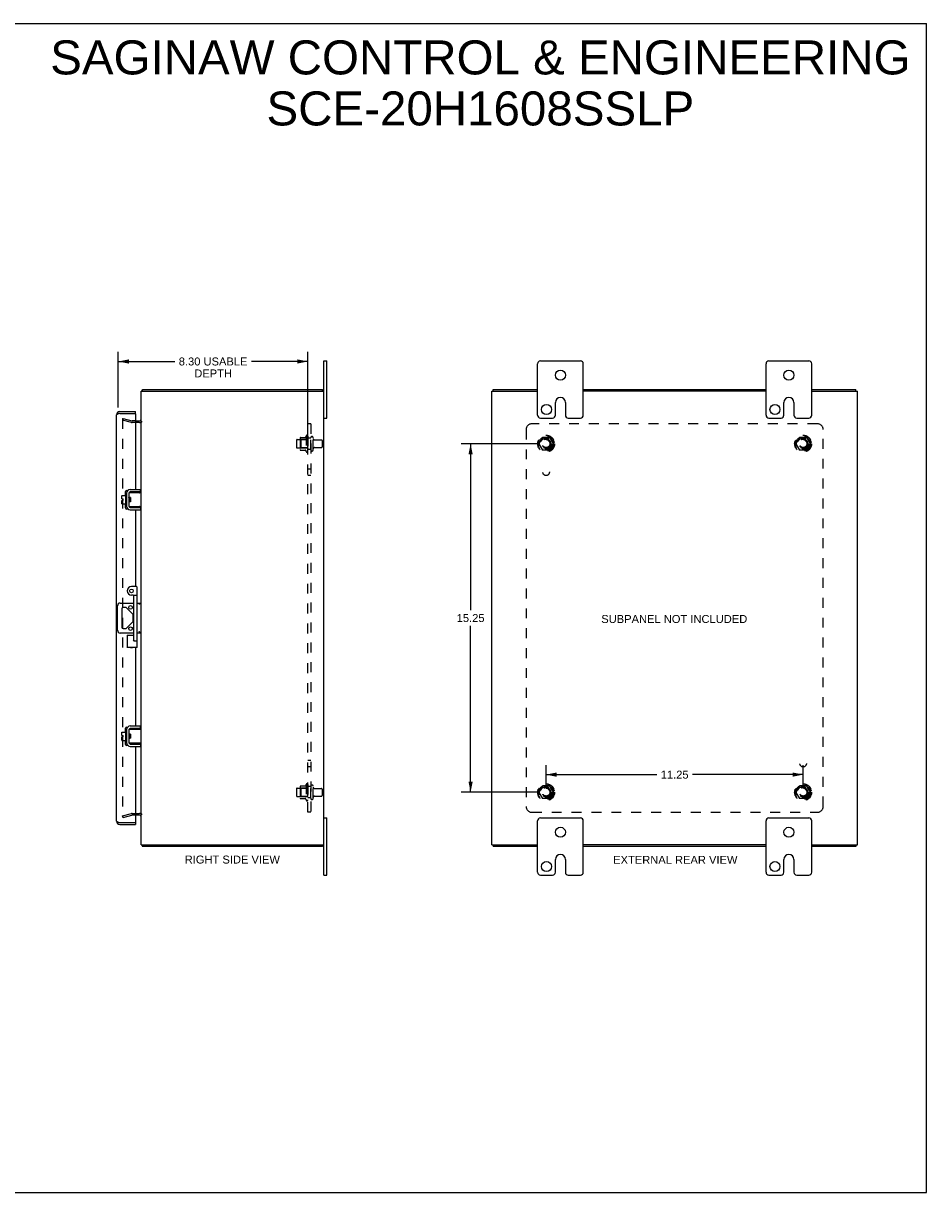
# Model space of a CAD drawing. Header units: inches. Extents: x 0 to 79.1, y 0 to 51.2.
# Tile 4 of 4: x 39.5 to 79.1, y 0 to 51.2. Entities that reach past the tile are written whole.
import ezdxf

# ---------------------------------------------------------------- set-up
doc = ezdxf.new("R2010")
doc.units = ezdxf.units.IN
doc.header["$LTSCALE"] = 4.348837
doc.header["$MEASUREMENT"] = 0
doc.linetypes.add('HIDDEN', pattern=[0.2, 0.1, -0.1])
doc.layers.get('0').update_dxf_attribs({"linetype": 'CONTINUOUS'})
for name, color, linetype in [('DEFAULT_2', 8, 'HIDDEN'), ('DIMENSIONS', 7, 'CONTINUOUS'), ('DOOR_ASSEMBLY', 7, 'CONTINUOUS'), ('SUBPANEL', 7, 'CONTINUOUS')]:
    doc.layers.add(name, color=color, linetype=linetype)
doc.styles.get("Standard").update_dxf_attribs({"font": 'arial.ttf'})
doc.dimstyles.new('DIMSTYLE_1', dxfattribs={"dimtxt": 0.348837, "dimasz": 0.465116, "dimexe": 0.09, "dimexo": 0.07, "dimgap": 0.0375, "dimtad": 0, "dimtih": 1, "dimtoh": 1, "dimzin": 4, "dimdsep": 46, "dimtxsty": 'Standard', "dimblk": '_FILLED', "dimblk1": '_FILLED', "dimblk2": '_FILLED', "dimcen": 0.09, "dimazin": 1, "dimtfac": 1, "dimtdec": 3, "dimtofl": 0, "dimtmove": 0, "dimatfit": 3, "dimldrblk": '_FILLED', "dimfxl": 0, "dimtolj": 1, "dimtzin": 4, "dimarcsym": 0})

# ---------------------------------------------------------------- blocks, each defined once
blk = doc.blocks.new('_FILLED')
at = {"color": 0, "linetype": 'ByBlock'}
blk.add_solid([(0, 0), (-1, 0.2), (-1, -0.2)], dxfattribs=at)
blk = doc.blocks.new('*D5')
at = {"layer": 'DIMENSIONS', "color": 2, "linetype": 'Continuous'}
for p, q in [((43.691, 34.355), (43.691, 36.788)), ((43.691, 36.369), (46.165, 36.369)), ((51.989, 36.369), (49.516, 36.369)), ((51.989, 32.296), (51.989, 36.788))]:
    blk.add_line(p, q, dxfattribs=at)
at = {"layer": 'DIMENSIONS', "color": 2, "linetype": 'Continuous', "xscale": 0.4651162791, "yscale": 0.4651162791, "zscale": 0.4651162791, "rotation": 180}
blk.add_blockref('_FILLED', (43.691, 36.369), dxfattribs=at)
at = {"layer": 'DIMENSIONS', "color": 2, "linetype": 'Continuous', "xscale": 0.4651162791, "yscale": 0.4651162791, "zscale": 0.4651162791}
blk.add_blockref('_FILLED', (51.989, 36.369), dxfattribs=at)
at = {"layer": 'DIMENSIONS', "color": 2, "linetype": 'Continuous', "insert": (47.84, 36.543), "char_height": 0.34884, "width": 3.00207, "attachment_point": 2, "line_spacing_factor": 0.9}
blk.add_mtext('8.30 USABLE\\PDEPTH', dxfattribs=at)
blk = doc.blocks.new('*D10')
at = {"layer": 'DIMENSIONS', "color": 2, "linetype": 'Continuous'}
for p, q in [((62.09, 32.768), (58.692, 32.768)), ((59.11, 32.768), (59.11, 25.492)), ((59.11, 17.518), (59.11, 24.794)), ((62.09, 17.518), (58.692, 17.518))]:
    blk.add_line(p, q, dxfattribs=at)
at = {"layer": 'DIMENSIONS', "color": 2, "linetype": 'Continuous', "xscale": 0.4651162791, "yscale": 0.4651162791, "zscale": 0.4651162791}
for p, rotation in [((59.11, 32.768), 90), ((59.11, 17.518), 270)]:
    blk.add_blockref('_FILLED', p, dxfattribs=dict(at, rotation=rotation))
at = {"layer": 'DIMENSIONS', "color": 2, "linetype": 'Continuous', "insert": (59.11, 25.317), "char_height": 0.3488, "width": 1.21899, "attachment_point": 2, "line_spacing_factor": 0.9}
blk.add_mtext('15.25', dxfattribs=at)
blk = doc.blocks.new('*D11')
at = {"layer": 'DIMENSIONS', "color": 2, "linetype": 'Continuous'}
for p, q in [((62.416, 17.843), (62.416, 18.709)), ((73.666, 17.843), (73.666, 18.709)), ((62.416, 18.29), (67.257, 18.29)), ((73.666, 18.29), (68.825, 18.29))]:
    blk.add_line(p, q, dxfattribs=at)
at = {"layer": 'DIMENSIONS', "color": 2, "linetype": 'Continuous', "xscale": 0.4651162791, "yscale": 0.4651162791, "zscale": 0.4651162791, "rotation": 180}
blk.add_blockref('_FILLED', (62.416, 18.29), dxfattribs=at)
at = {"layer": 'DIMENSIONS', "color": 2, "linetype": 'Continuous', "xscale": 0.4651162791, "yscale": 0.4651162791, "zscale": 0.4651162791}
blk.add_blockref('_FILLED', (73.666, 18.29), dxfattribs=at)
at = {"layer": 'DIMENSIONS', "color": 2, "linetype": 'Continuous', "insert": (68.041, 18.464), "char_height": 0.3488, "width": 1.21899, "attachment_point": 2, "line_spacing_factor": 0.9}
blk.add_mtext('11.25', dxfattribs=at)

msp = doc.modelspace()

# ---------------------------------------------------------------- linework, layer by layer
at = {"color": 7, "linetype": 'Continuous'}
for p, q in [((0, 51.163), (79.07, 51.163)), ((79.07, 0), (79.07, 51.163)), ((52.689, 36.393), (52.824, 36.393)), ((52.824, 33.893), (52.824, 36.393)), ((62.166, 36.393), (63.916, 36.393)), ((72.166, 36.393), (73.916, 36.393)), ((62.041, 34.018), (62.041, 36.268)), ((64.041, 34.018), (64.041, 36.268)), ((72.041, 34.018), (72.041, 36.268)), ((74.041, 34.018), (74.041, 36.268)), ((44.752, 35.068), (44.752, 35.143)), ((52.626, 35.068), (52.626, 35.143)), ((60.104, 35.068), (60.104, 35.143)), ((75.978, 35.068), (75.978, 35.143)), ((62.822, 34.018), (62.822, 34.58)), ((63.26, 34.58), (63.26, 34.018)), ((72.822, 34.018), (72.822, 34.58)), ((73.26, 34.58), (73.26, 34.018)), ((52.689, 33.893), (52.824, 33.893)), ((62.166, 33.893), (62.697, 33.893)), ((63.385, 33.893), (63.916, 33.893)), ((72.166, 33.893), (72.697, 33.893)), ((73.385, 33.893), (73.916, 33.893)), ((44.656, 30.665), (44.656, 30.769)), ((43.837, 30.357), (43.837, 30.493)), ((43.837, 30.357), (43.905, 30.357)), ((43.837, 30.143), (43.837, 30.289)), ((43.837, 30.289), (43.905, 30.289)), ((43.847, 30.503), (44.012, 30.503)), ((43.905, 30.289), (43.905, 30.357)), ((44.012, 30.566), (44.012, 30.079)), ((44.022, 30.576), (44.042, 30.576)), ((44.052, 30.637), (44.055, 30.637)), ((44.156, 30.605), (44.156, 30.04)), ((44.16, 30.434), (44.156, 30.442)), ((44.156, 30.233), (44.163, 30.222)), ((44.16, 30.44), (44.16, 30.625)), ((44.16, 30.02), (44.16, 30.206)), ((44.163, 30.347), (44.161, 30.367)), ((44.166, 30.293), (44.163, 30.347)), ((44.168, 30.272), (44.166, 30.293)), ((44.17, 30.635), (44.689, 30.635)), ((44.22, 30.415), (44.17, 30.415)), ((44.22, 30.23), (44.17, 30.23)), ((44.178, 30.403), (44.171, 30.415)), ((44.183, 30.415), (44.177, 30.406)), ((44.188, 30.335), (44.187, 30.351)), ((44.191, 30.311), (44.188, 30.335)), ((44.192, 30.295), (44.191, 30.311)), ((44.196, 30.23), (44.202, 30.24)), ((44.201, 30.242), (44.208, 30.23)), ((44.213, 30.346), (44.211, 30.367)), ((44.216, 30.303), (44.213, 30.346)), ((44.656, 30.665), (44.216, 30.665)), ((44.217, 30.282), (44.216, 30.303)), ((44.22, 30.415), (44.22, 30.23)), ((44.689, 30.01), (44.689, 30.635)), ((43.847, 30.133), (44.012, 30.133)), ((44.022, 30.069), (44.042, 30.069)), ((44.052, 30.009), (44.055, 30.009)), ((44.689, 30.01), (44.17, 30.01)), ((44.216, 29.98), (44.656, 29.98)), ((44.617, 30.018), (44.609, 30.02)), ((44.656, 29.98), (44.656, 29.876)), ((43.653, 24.612), (43.653, 25.674)), ((43.778, 25.799), (44.374, 25.799)), ((44.006, 25.608), (43.906, 25.608)), ((44.316, 25.324), (44.05, 25.59)), ((44.514, 25.799), (44.689, 25.799)), ((44.608, 25.749), (44.596, 25.739)), ((43.844, 25.545), (43.844, 24.74)), ((44.334, 25.006), (44.334, 25.279)), ((43.906, 24.678), (44.006, 24.678)), ((44.05, 24.696), (44.316, 24.962)), ((44.374, 24.487), (43.778, 24.487)), ((44.689, 24.487), (44.514, 24.487)), ((43.837, 20.007), (43.837, 20.143)), ((43.837, 20.007), (43.905, 20.007)), ((43.847, 20.153), (44.012, 20.153)), ((43.905, 19.939), (43.905, 20.007)), ((44.012, 20.216), (44.012, 19.729)), ((44.022, 20.226), (44.042, 20.226)), ((44.052, 20.287), (44.055, 20.287)), ((44.156, 20.255), (44.156, 19.69)), ((44.16, 20.084), (44.156, 20.092)), ((44.16, 20.09), (44.16, 20.275)), ((44.163, 19.997), (44.161, 20.017)), ((44.166, 19.943), (44.163, 19.997)), ((44.17, 20.285), (44.689, 20.285)), ((44.22, 20.065), (44.17, 20.065)), ((44.178, 20.053), (44.171, 20.065)), ((44.183, 20.065), (44.177, 20.056)), ((44.188, 19.985), (44.187, 20.001)), ((44.191, 19.961), (44.188, 19.985)), ((44.192, 19.945), (44.191, 19.961)), ((44.213, 19.996), (44.211, 20.017)), ((44.216, 19.953), (44.213, 19.996)), ((44.656, 20.315), (44.216, 20.315)), ((44.22, 20.065), (44.22, 19.88)), ((44.656, 20.315), (44.656, 20.419)), ((44.689, 19.66), (44.689, 20.285)), ((43.837, 19.939), (43.905, 19.939)), ((43.837, 19.793), (43.837, 19.939)), ((43.847, 19.783), (44.012, 19.783)), ((44.022, 19.719), (44.042, 19.719)), ((44.052, 19.659), (44.055, 19.659)), ((44.156, 19.883), (44.163, 19.872)), ((44.16, 19.67), (44.16, 19.856)), ((44.168, 19.922), (44.166, 19.943)), ((44.22, 19.88), (44.17, 19.88)), ((44.689, 19.66), (44.17, 19.66)), ((44.196, 19.88), (44.202, 19.89)), ((44.201, 19.892), (44.208, 19.88)), ((44.217, 19.932), (44.216, 19.953)), ((44.216, 19.63), (44.656, 19.63)), ((44.617, 19.668), (44.609, 19.67)), ((44.656, 19.63), (44.656, 19.526)), ((52.689, 16.393), (52.824, 16.393)), ((52.824, 13.893), (52.824, 16.393)), ((62.166, 16.393), (63.916, 16.393)), ((72.166, 16.393), (73.916, 16.393)), ((62.041, 14.018), (62.041, 16.268)), ((64.041, 14.018), (64.041, 16.268)), ((72.041, 14.018), (72.041, 16.268)), ((74.041, 14.018), (74.041, 16.268)), ((52.626, 15.218), (52.626, 15.143)), ((60.104, 15.218), (60.104, 15.143)), ((75.978, 15.218), (75.978, 15.143)), ((62.822, 14.018), (62.822, 14.58)), ((63.26, 14.58), (63.26, 14.018)), ((72.822, 14.018), (72.822, 14.58)), ((73.26, 14.58), (73.26, 14.018)), ((52.689, 13.893), (52.824, 13.893)), ((62.166, 13.893), (62.697, 13.893)), ((63.385, 13.893), (63.916, 13.893)), ((72.166, 13.893), (72.697, 13.893)), ((73.385, 13.893), (73.916, 13.893)), ((0, 0), (79.07, 0))]:
    msp.add_line(p, q, dxfattribs=at)
at = {"color": 3, "linetype": 'Continuous'}
for p, q in [((52.689, 13.893), (52.689, 36.393)), ((44.689, 30.635), (44.689, 35.068)), ((44.689, 35.068), (52.689, 35.068)), ((44.752, 35.143), (52.626, 35.143)), ((60.041, 15.218), (60.041, 35.068)), ((60.041, 35.068), (62.041, 35.068)), ((60.104, 35.143), (62.041, 35.143)), ((64.041, 35.143), (72.041, 35.143)), ((72.041, 35.068), (64.041, 35.068)), ((74.041, 35.143), (75.978, 35.143)), ((74.041, 35.068), (76.041, 35.068)), ((76.041, 15.218), (76.041, 35.068)), ((44.441, 33.768), (44.619, 33.768)), ((44.216, 30.769), (44.656, 30.769)), ((44.052, 30.637), (44.052, 30.009)), ((44.216, 29.876), (44.656, 29.876)), ((44.689, 20.285), (44.689, 30.01)), ((44.052, 20.287), (44.052, 19.659)), ((44.216, 20.419), (44.656, 20.419)), ((44.216, 19.526), (44.656, 19.526)), ((44.689, 15.218), (44.689, 19.66)), ((44.619, 16.518), (44.441, 16.518)), ((44.689, 15.218), (52.689, 15.218)), ((44.74, 15.166), (44.742, 15.159)), ((52.626, 15.143), (44.752, 15.143)), ((60.041, 15.218), (62.041, 15.218)), ((62.041, 15.143), (60.104, 15.143)), ((72.041, 15.218), (64.041, 15.218)), ((72.041, 15.143), (64.041, 15.143)), ((74.041, 15.218), (76.041, 15.218)), ((75.978, 15.143), (74.041, 15.143))]:
    msp.add_line(p, q, dxfattribs=at)
for points in [[(44.731, 35.1), (44.732, 35.101), (44.733, 35.102), (44.734, 35.104), (44.735, 35.105), (44.736, 35.107), (44.737, 35.109), (44.738, 35.111), (44.738, 35.113), (44.739, 35.116), (44.74, 35.118), (44.74, 35.12)], [(44.74, 35.12), (44.742, 35.127), (44.743, 35.129), (44.743, 35.131), (44.744, 35.132), (44.744, 35.134), (44.745, 35.135), (44.746, 35.137), (44.746, 35.138), (44.747, 35.139), (44.747, 35.14), (44.748, 35.141), (44.749, 35.141), (44.749, 35.142), (44.75, 35.142), (44.751, 35.143), (44.752, 35.143), (44.752, 35.143)], [(44.731, 15.186), (44.732, 15.185), (44.733, 15.184), (44.734, 15.182), (44.735, 15.181), (44.736, 15.179), (44.737, 15.177), (44.738, 15.175), (44.738, 15.172), (44.739, 15.17), (44.74, 15.168), (44.74, 15.166)], [(44.742, 15.159), (44.743, 15.157), (44.743, 15.155), (44.744, 15.153), (44.744, 15.152), (44.745, 15.15), (44.746, 15.149), (44.746, 15.148), (44.747, 15.147), (44.747, 15.146), (44.748, 15.145), (44.749, 15.144), (44.749, 15.144), (44.75, 15.143), (44.751, 15.143), (44.752, 15.143), (44.752, 15.143)]]:
    msp.add_lwpolyline(points, dxfattribs=at)
at = {"color": 7, "linetype": 'Continuous'}
for points in [[(44.161, 30.367), (44.161, 30.378), (44.16, 30.387), (44.159, 30.396), (44.159, 30.405), (44.158, 30.412), (44.157, 30.42), (44.157, 30.426), (44.156, 30.432), (44.156, 30.432)], [(44.16, 30.44), (44.16, 30.438), (44.16, 30.437), (44.16, 30.435), (44.16, 30.434), (44.161, 30.432), (44.161, 30.431), (44.161, 30.429), (44.161, 30.428), (44.162, 30.427), (44.162, 30.426), (44.162, 30.424), (44.163, 30.423), (44.163, 30.422), (44.164, 30.421), (44.164, 30.42), (44.165, 30.42), (44.165, 30.419), (44.166, 30.418), (44.166, 30.417), (44.167, 30.417), (44.168, 30.416), (44.168, 30.416), (44.169, 30.415), (44.17, 30.415)], [(44.17, 30.23), (44.169, 30.23), (44.168, 30.23), (44.168, 30.23), (44.167, 30.229), (44.166, 30.229), (44.166, 30.228), (44.165, 30.227), (44.165, 30.226), (44.164, 30.226), (44.164, 30.225), (44.163, 30.224), (44.163, 30.223), (44.162, 30.222), (44.162, 30.22), (44.162, 30.219), (44.161, 30.218), (44.161, 30.217), (44.161, 30.215), (44.161, 30.214), (44.16, 30.212), (44.16, 30.211), (44.16, 30.209), (44.16, 30.207), (44.16, 30.206)], [(44.171, 30.23), (44.17, 30.236), (44.17, 30.244), (44.169, 30.253), (44.168, 30.263), (44.168, 30.272)], [(44.187, 30.351), (44.186, 30.358), (44.185, 30.366), (44.184, 30.372), (44.183, 30.378), (44.183, 30.384), (44.182, 30.389), (44.181, 30.394), (44.18, 30.397), (44.179, 30.4), (44.179, 30.403), (44.178, 30.403)], [(44.201, 30.242), (44.2, 30.243), (44.199, 30.246), (44.198, 30.249), (44.198, 30.252), (44.197, 30.257), (44.196, 30.262), (44.195, 30.268), (44.194, 30.274), (44.194, 30.281), (44.193, 30.288), (44.192, 30.295)], [(44.211, 30.367), (44.211, 30.378), (44.21, 30.387), (44.209, 30.396), (44.209, 30.405), (44.208, 30.413), (44.208, 30.415)], [(44.22, 30.243), (44.22, 30.244), (44.219, 30.253), (44.218, 30.262), (44.218, 30.272), (44.217, 30.282)], [(44.609, 30.625), (44.617, 30.628), (44.62, 30.629), (44.623, 30.63), (44.626, 30.631), (44.629, 30.632), (44.632, 30.633), (44.635, 30.633), (44.637, 30.634), (44.639, 30.634), (44.642, 30.635), (44.644, 30.635), (44.646, 30.635), (44.648, 30.635)], [(44.648, 30.01), (44.646, 30.01), (44.644, 30.011), (44.642, 30.011), (44.639, 30.011), (44.637, 30.012), (44.635, 30.012), (44.632, 30.013), (44.629, 30.014), (44.626, 30.015), (44.623, 30.016), (44.62, 30.017), (44.617, 30.018)], [(44.683, 25.799), (44.68, 25.798), (44.676, 25.797), (44.671, 25.795), (44.667, 25.792), (44.662, 25.789), (44.656, 25.785), (44.651, 25.782), (44.645, 25.777), (44.639, 25.773), (44.633, 25.768), (44.627, 25.764), (44.621, 25.759), (44.614, 25.754), (44.608, 25.749)], [(44.614, 24.532), (44.602, 24.542), (44.596, 24.547)], [(44.683, 24.487), (44.68, 24.487), (44.676, 24.489), (44.671, 24.491), (44.667, 24.494), (44.662, 24.497), (44.656, 24.5), (44.651, 24.504), (44.645, 24.508), (44.639, 24.513), (44.633, 24.517), (44.627, 24.522), (44.621, 24.527), (44.614, 24.532)], [(44.161, 20.017), (44.161, 20.028), (44.16, 20.037), (44.159, 20.046), (44.159, 20.055), (44.158, 20.062), (44.157, 20.07), (44.157, 20.076), (44.156, 20.082), (44.156, 20.082)], [(44.16, 20.09), (44.16, 20.088), (44.16, 20.087), (44.16, 20.085), (44.16, 20.084), (44.161, 20.082), (44.161, 20.081), (44.161, 20.079), (44.161, 20.078), (44.162, 20.077), (44.162, 20.076), (44.162, 20.074), (44.163, 20.073), (44.163, 20.072), (44.164, 20.071), (44.164, 20.07), (44.165, 20.07), (44.165, 20.069), (44.166, 20.068), (44.166, 20.067), (44.167, 20.067), (44.168, 20.066), (44.168, 20.066), (44.169, 20.065), (44.17, 20.065)], [(44.187, 20.001), (44.186, 20.008), (44.185, 20.016), (44.184, 20.022), (44.183, 20.028), (44.183, 20.034), (44.182, 20.039), (44.181, 20.044), (44.18, 20.047), (44.179, 20.05), (44.179, 20.053), (44.178, 20.053)], [(44.211, 20.017), (44.211, 20.028), (44.21, 20.037), (44.209, 20.046), (44.209, 20.055), (44.208, 20.063), (44.208, 20.065)], [(44.609, 20.275), (44.617, 20.278), (44.62, 20.279), (44.623, 20.28), (44.626, 20.281), (44.629, 20.282), (44.632, 20.283), (44.635, 20.283), (44.637, 20.284), (44.639, 20.284), (44.642, 20.285), (44.644, 20.285), (44.646, 20.285), (44.648, 20.285)], [(44.17, 19.88), (44.169, 19.88), (44.168, 19.88), (44.168, 19.88), (44.167, 19.879), (44.166, 19.879), (44.166, 19.878), (44.165, 19.877), (44.165, 19.876), (44.164, 19.876), (44.164, 19.875), (44.163, 19.874), (44.163, 19.873), (44.162, 19.872), (44.162, 19.87), (44.162, 19.869), (44.161, 19.868), (44.161, 19.867), (44.161, 19.865), (44.161, 19.864), (44.16, 19.862), (44.16, 19.861), (44.16, 19.859), (44.16, 19.857), (44.16, 19.856)], [(44.171, 19.88), (44.17, 19.886), (44.17, 19.894), (44.169, 19.903), (44.168, 19.913), (44.168, 19.922)], [(44.201, 19.892), (44.2, 19.893), (44.199, 19.896), (44.198, 19.899), (44.198, 19.902), (44.197, 19.907), (44.196, 19.912), (44.195, 19.918), (44.194, 19.924), (44.194, 19.931), (44.193, 19.938), (44.192, 19.945)], [(44.22, 19.893), (44.22, 19.894), (44.219, 19.903), (44.218, 19.912), (44.218, 19.922), (44.217, 19.932)], [(44.648, 19.66), (44.646, 19.66), (44.644, 19.661), (44.642, 19.661), (44.639, 19.661), (44.637, 19.662), (44.635, 19.662), (44.632, 19.663), (44.629, 19.664), (44.626, 19.665), (44.623, 19.666), (44.62, 19.667), (44.617, 19.668)]]:
    msp.add_lwpolyline(points, dxfattribs=at)
for centre, radius in [((63.041, 35.768), 0.219), ((73.041, 35.768), 0.219), ((62.432, 34.268), 0.219), ((72.432, 34.268), 0.219), ((44.225, 25.608), 0.08), ((44.225, 24.678), 0.08), ((63.041, 15.768), 0.219), ((73.041, 15.768), 0.219), ((62.432, 14.268), 0.219), ((72.432, 14.268), 0.219)]:
    msp.add_circle(centre, radius, dxfattribs=at)
for centre, radius, start, end in [((62.166, 36.268), 0.125, 90, 180), ((63.916, 36.268), 0.125, 0, 90), ((72.166, 36.268), 0.125, 90, 180), ((73.916, 36.268), 0.125, 0, 90), ((63.041, 34.58), 0.219, 0, 180), ((73.041, 34.58), 0.219, 0, 180), ((62.166, 34.018), 0.125, 180, 270), ((62.697, 34.018), 0.125, 270.0001, 360), ((63.385, 34.018), 0.125, 180, 269.9999), ((63.916, 34.018), 0.125, 270, 360), ((72.166, 34.018), 0.125, 180, 270), ((72.697, 34.018), 0.125, 270.0001, 360), ((73.385, 34.018), 0.125, 180, 269.9999), ((73.916, 34.018), 0.125, 270, 360), ((43.847, 30.493), 0.01, 90, 180), ((44.022, 30.566), 0.01, 90, 180), ((44.042, 30.566), 0.01, 0, 90), ((44.216, 30.605), 0.06, 90, 180), ((44.17, 30.625), 0.01, 90, 144.8477), ((43.847, 30.143), 0.01, 180, 270), ((44.022, 30.079), 0.01, 180, 270), ((44.042, 30.079), 0.01, 270, 360), ((44.216, 30.04), 0.06, 180, 270), ((44.17, 30.02), 0.01, 214.8438, 270), ((43.778, 25.674), 0.125, 90, 180), ((43.906, 25.545), 0.0625, 90, 180), ((44.006, 25.545), 0.0625, 45, 90), ((44.271, 25.279), 0.0625, 0, 45), ((43.778, 24.612), 0.125, 180, 270), ((43.906, 24.74), 0.0625, 180, 270), ((44.006, 24.74), 0.0625, 270, 315), ((44.271, 25.006), 0.0625, 315, 360), ((43.847, 20.143), 0.01, 90, 180), ((44.022, 20.216), 0.01, 90, 180), ((44.042, 20.216), 0.01, 0, 90), ((44.216, 20.255), 0.06, 90, 180), ((44.17, 20.275), 0.01, 90, 144.8477), ((43.847, 19.793), 0.01, 180, 270), ((44.022, 19.729), 0.01, 180, 270), ((44.042, 19.729), 0.01, 270, 360), ((44.216, 19.69), 0.06, 180, 270), ((44.17, 19.67), 0.01, 214.8438, 270), ((62.166, 16.268), 0.125, 90, 180), ((63.916, 16.268), 0.125, 0, 90), ((72.166, 16.268), 0.125, 90, 180), ((73.916, 16.268), 0.125, 0, 90), ((63.041, 14.58), 0.219, 0, 180), ((73.041, 14.58), 0.219, 0, 180), ((62.166, 14.018), 0.125, 180, 270), ((62.697, 14.018), 0.125, 270.0001, 360), ((63.385, 14.018), 0.125, 180, 269.9999), ((63.916, 14.018), 0.125, 270, 360), ((72.166, 14.018), 0.125, 180, 270), ((72.697, 14.018), 0.125, 270.0001, 360), ((73.385, 14.018), 0.125, 180, 269.9999), ((73.916, 14.018), 0.125, 270, 360)]:
    msp.add_arc(centre, radius, start, end, dxfattribs=at)
at = {"color": 3, "linetype": 'Continuous'}
for centre, radius, start, end in [((44.834, 34.998), 0.145, 135.3986, 151.1264), ((44.619, 33.838), 0.07, 270, 360), ((44.216, 30.605), 0.164, 90, 180), ((44.216, 30.04), 0.164, 180, 270), ((44.216, 20.255), 0.164, 90, 180), ((44.216, 19.69), 0.164, 180, 270), ((44.619, 16.448), 0.07, 0, 90), ((44.834, 15.288), 0.145, 208.8736, 224.6014)]:
    msp.add_arc(centre, radius, start, end, dxfattribs=at)
at = {"layer": 'DEFAULT_2', "color": 8, "linetype": 'HIDDEN'}
for p, q in [((43.896, 33.872), (43.877, 33.8)), ((43.877, 33.853), (43.877, 33.852)), ((43.877, 33.852), (43.877, 16.434)), ((44.261, 33.697), (43.877, 33.8)), ((43.891, 33.867), (43.891, 33.867)), ((43.896, 33.872), (44.281, 33.769)), ((44.441, 33.768), (44.291, 33.768)), ((44.619, 33.693), (44.291, 33.693)), ((51.489, 32.921), (51.489, 32.615)), ((51.519, 32.951), (52.114, 32.951)), ((51.653, 33.023), (51.653, 32.512)), ((51.673, 32.951), (51.653, 32.971)), ((51.664, 33.045), (51.892, 33.045)), ((51.673, 32.951), (51.673, 32.584)), ((51.969, 32.951), (51.673, 32.951)), ((51.919, 33.124), (51.919, 32.412)), ((51.969, 32.951), (51.989, 32.971)), ((51.969, 32.951), (51.969, 32.584)), ((51.989, 33.102), (51.989, 32.434)), ((52.114, 32.503), (52.114, 33.032)), ((52.22, 32.503), (52.22, 33.032)), ((52.283, 32.934), (52.584, 32.934)), ((52.614, 32.904), (52.614, 32.632)), ((62.253, 33.04), (62.098, 32.773)), ((62.098, 32.763), (62.253, 32.495)), ((62.57, 33.045), (62.261, 33.045)), ((62.733, 32.773), (62.579, 33.04)), ((62.579, 32.495), (62.733, 32.763)), ((73.503, 33.04), (73.348, 32.773)), ((73.348, 32.763), (73.503, 32.495)), ((73.82, 33.045), (73.511, 33.045)), ((73.983, 32.773), (73.829, 33.04)), ((73.829, 32.495), (73.983, 32.763)), ((51.519, 32.585), (52.114, 32.585)), ((51.673, 32.584), (51.653, 32.564)), ((51.664, 32.49), (51.892, 32.49)), ((51.969, 32.584), (51.673, 32.584)), ((51.969, 32.584), (51.989, 32.564)), ((52.283, 32.602), (52.584, 32.602)), ((62.57, 32.49), (62.261, 32.49)), ((73.82, 32.49), (73.511, 32.49)), ((51.489, 17.671), (51.489, 17.365)), ((51.519, 17.701), (52.114, 17.701)), ((51.653, 17.773), (51.653, 17.262)), ((51.673, 17.701), (51.653, 17.721)), ((51.664, 17.795), (51.892, 17.795)), ((51.969, 17.701), (51.673, 17.701)), ((51.673, 17.701), (51.673, 17.334)), ((51.919, 17.874), (51.919, 17.162)), ((51.969, 17.701), (51.989, 17.721)), ((51.969, 17.701), (51.969, 17.334)), ((51.989, 17.852), (51.989, 17.184)), ((52.114, 17.253), (52.114, 17.782)), ((52.22, 17.253), (52.22, 17.782)), ((52.283, 17.684), (52.584, 17.684)), ((52.614, 17.654), (52.614, 17.382)), ((62.253, 17.79), (62.098, 17.523)), ((62.098, 17.513), (62.253, 17.245)), ((62.57, 17.795), (62.261, 17.795)), ((62.733, 17.523), (62.579, 17.79)), ((62.579, 17.245), (62.733, 17.513)), ((73.503, 17.79), (73.348, 17.523)), ((73.348, 17.513), (73.503, 17.245)), ((73.82, 17.795), (73.511, 17.795)), ((73.983, 17.523), (73.829, 17.79)), ((73.829, 17.245), (73.983, 17.513)), ((51.519, 17.335), (52.114, 17.335)), ((51.673, 17.334), (51.653, 17.314)), ((51.664, 17.24), (51.892, 17.24)), ((51.969, 17.334), (51.673, 17.334)), ((51.969, 17.334), (51.989, 17.314)), ((52.283, 17.352), (52.584, 17.352)), ((62.57, 17.24), (62.261, 17.24)), ((73.82, 17.24), (73.511, 17.24)), ((43.877, 16.486), (44.261, 16.589)), ((43.896, 16.414), (43.877, 16.486)), ((43.896, 16.414), (44.281, 16.517)), ((44.291, 16.593), (44.619, 16.593)), ((44.441, 16.518), (44.291, 16.518))]:
    msp.add_line(p, q, dxfattribs=at)
for points in [[(43.891, 33.867), (43.89, 33.867), (43.888, 33.866), (43.887, 33.866), (43.886, 33.866), (43.885, 33.865), (43.884, 33.864), (43.882, 33.864), (43.881, 33.863), (43.881, 33.862), (43.88, 33.861), (43.879, 33.86), (43.878, 33.858), (43.878, 33.857), (43.877, 33.856), (43.877, 33.854), (43.877, 33.853)], [(43.895, 33.866), (43.894, 33.867), (43.892, 33.867), (43.891, 33.867)], [(43.877, 16.434), (43.877, 16.433), (43.877, 16.431), (43.877, 16.43), (43.878, 16.429), (43.878, 16.427), (43.879, 16.426)], [(43.891, 16.419), (43.891, 16.419), (43.89, 16.419), (43.888, 16.419), (43.887, 16.42), (43.886, 16.42), (43.885, 16.421), (43.884, 16.421), (43.882, 16.422), (43.881, 16.423), (43.881, 16.424), (43.88, 16.425), (43.879, 16.426)], [(43.895, 16.419), (43.894, 16.419), (43.892, 16.419), (43.891, 16.419)]]:
    msp.add_lwpolyline(points, dxfattribs=at)
for centre, radius in [((62.416, 32.768), 0.372), ((62.416, 32.768), 0.356), ((62.416, 32.768), 0.318), ((62.416, 32.768), 0.204), ((62.416, 32.768), 0.183), ((62.416, 32.768), 0.183), ((62.416, 32.768), 0.166), ((73.666, 32.768), 0.372), ((73.666, 32.768), 0.356), ((73.666, 32.768), 0.318), ((73.666, 32.768), 0.204), ((73.666, 32.768), 0.183), ((73.666, 32.768), 0.183), ((73.666, 32.768), 0.166), ((62.416, 17.518), 0.372), ((62.416, 17.518), 0.356), ((62.416, 17.518), 0.318), ((62.416, 17.518), 0.204), ((62.416, 17.518), 0.183), ((62.416, 17.518), 0.183), ((62.416, 17.518), 0.166), ((73.666, 17.518), 0.372), ((73.666, 17.518), 0.356), ((73.666, 17.518), 0.318), ((73.666, 17.518), 0.204), ((73.666, 17.518), 0.183), ((73.666, 17.518), 0.183), ((73.666, 17.518), 0.166)]:
    msp.add_circle(centre, radius, dxfattribs=at)
for centre, radius, start, end in [((44.291, 33.808), 0.04, 255, 270), ((44.291, 33.808), 0.115, 255, 270), ((44.619, 33.838), 0.145, 270, 321.2451), ((51.519, 32.921), 0.03, 90, 180), ((51.795, 33.023), 0.141, 174.7919, 180), ((51.664, 33.035), 0.01, 90, 174.8062), ((51.873, 33.055), 0.01, 270, 336.0321), ((52.52, 32.768), 0.698, 149.3369, 156.0321), ((51.951, 33.102), 0.0384, 0, 145.5503), ((52.167, 33.032), 0.053, 0, 180), ((52.283, 32.996), 0.0625, 180, 270), ((52.584, 32.904), 0.03, 360, 90), ((62.107, 32.768), 0.01, 150.0127, 209.9883), ((62.261, 33.035), 0.01, 90.0124, 149.9892), ((62.57, 33.035), 0.01, 30.012, 89.9887), ((62.725, 32.768), 0.01, 330.0127, 29.9883), ((73.357, 32.768), 0.01, 150.0127, 209.9883), ((73.511, 33.035), 0.01, 90.0124, 149.9892), ((73.82, 33.035), 0.01, 30.012, 89.9887), ((73.975, 32.768), 0.01, 330.0127, 29.9883), ((51.519, 32.615), 0.03, 180, 270), ((51.795, 32.512), 0.141, 180, 185.2081), ((51.664, 32.5), 0.01, 185.1938, 270), ((51.873, 32.48), 0.01, 23.9679, 90), ((52.52, 32.768), 0.698, 203.9679, 210.6631), ((51.951, 32.434), 0.0384, 214.4497, 360), ((52.167, 32.503), 0.053, 180, 360), ((52.283, 32.539), 0.0625, 90, 180), ((52.584, 32.632), 0.03, 270, 0), ((62.261, 32.5), 0.01, 210.012, 269.9887), ((62.57, 32.5), 0.01, 270.0124, 329.9892), ((73.511, 32.5), 0.01, 210.012, 269.9887), ((73.82, 32.5), 0.01, 270.0124, 329.9892), ((51.519, 17.671), 0.03, 90, 180), ((51.795, 17.773), 0.141, 174.7919, 180), ((51.664, 17.785), 0.01, 90, 174.8062), ((51.873, 17.805), 0.01, 270, 336.0321), ((52.52, 17.518), 0.698, 149.3369, 156.0321), ((51.951, 17.852), 0.0384, 0, 145.5503), ((52.167, 17.782), 0.053, 0, 180), ((52.283, 17.746), 0.0625, 180, 270), ((52.584, 17.654), 0.03, 360, 90), ((62.107, 17.518), 0.01, 150.0127, 209.9883), ((62.261, 17.785), 0.01, 90.0124, 149.9892), ((62.57, 17.785), 0.01, 30.012, 89.9887), ((62.725, 17.518), 0.01, 330.0127, 29.9883), ((73.357, 17.518), 0.01, 150.0127, 209.9883), ((73.511, 17.785), 0.01, 90.0124, 149.9892), ((73.82, 17.785), 0.01, 30.012, 89.9887), ((73.975, 17.518), 0.01, 330.0127, 29.9883), ((51.519, 17.365), 0.03, 180, 270), ((51.795, 17.262), 0.141, 180, 185.2081), ((51.664, 17.25), 0.01, 185.1938, 270), ((51.873, 17.23), 0.01, 23.9679, 90), ((52.52, 17.518), 0.698, 203.9679, 210.6631), ((51.951, 17.184), 0.0384, 214.4497, 360), ((52.167, 17.253), 0.053, 180, 360), ((52.283, 17.289), 0.0625, 90, 180), ((52.584, 17.382), 0.03, 270, 0), ((62.261, 17.25), 0.01, 210.012, 269.9887), ((62.57, 17.25), 0.01, 270.0124, 329.9892), ((73.511, 17.25), 0.01, 210.012, 269.9887), ((73.82, 17.25), 0.01, 270.0124, 329.9892), ((44.291, 16.478), 0.115, 90, 105), ((44.291, 16.478), 0.04, 90, 105), ((44.619, 16.448), 0.145, 38.7549, 90)]:
    msp.add_arc(centre, radius, start, end, dxfattribs=at)
at = {"layer": 'DOOR_ASSEMBLY', "color": 3, "linetype": 'Continuous'}
for p, q in [((43.616, 16.256), (43.616, 34.029)), ((43.746, 34.095), (43.731, 34.09)), ((43.761, 34.099), (43.746, 34.095)), ((43.761, 34.174), (44.441, 34.174)), ((43.761, 34.099), (44.426, 34.099)), ((44.441, 34.084), (44.441, 30.769)), ((44.05, 30.724), (44.103, 30.724)), ((44, 30.503), (44, 30.674)), ((44.156, 30.613), (44.156, 30.441)), ((44.156, 30.232), (44.156, 30.033)), ((44.441, 30.665), (44.441, 30.635)), ((44, 29.962), (44, 30.133)), ((44.106, 29.912), (44.05, 29.912)), ((44.441, 30.01), (44.441, 29.98)), ((44.441, 29.876), (44.441, 26.518)), ((44.441, 23.855), (44.441, 20.419)), ((44, 20.153), (44, 20.324)), ((44.05, 20.374), (44.103, 20.374)), ((44.156, 20.263), (44.156, 20.091)), ((44.441, 20.315), (44.441, 20.285)), ((44, 19.612), (44, 19.783)), ((44.106, 19.562), (44.05, 19.562)), ((44.156, 19.882), (44.156, 19.683)), ((44.441, 19.66), (44.441, 19.63)), ((44.441, 19.526), (44.441, 16.202)), ((44.426, 16.186), (43.761, 16.186)), ((43.761, 16.111), (44.441, 16.111))]:
    msp.add_line(p, q, dxfattribs=at)
at = {"layer": 'DOOR_ASSEMBLY', "color": 7, "linetype": 'Continuous'}
for p, q in [((44.441, 34.099), (44.426, 34.099)), ((44.441, 34.099), (44.441, 34.174)), ((44.484, 26.518), (44.264, 26.518)), ((44.344, 26.143), (44.264, 26.143)), ((44.374, 24.173), (44.374, 26.113)), ((44.404, 26.143), (44.484, 26.143)), ((44.514, 23.855), (44.514, 26.488)), ((44.076, 24.393), (44.076, 23.855)), ((44.076, 24.393), (44.374, 24.393)), ((44.396, 24.143), (44.484, 24.143)), ((44.514, 23.855), (44.076, 23.855)), ((44.426, 16.186), (44.441, 16.186)), ((44.441, 16.186), (44.441, 16.111))]:
    msp.add_line(p, q, dxfattribs=at)
at = {"layer": 'DOOR_ASSEMBLY', "color": 3, "linetype": 'Continuous'}
for points in [[(43.731, 34.09), (43.724, 34.088), (43.717, 34.085), (43.709, 34.083), (43.702, 34.081), (43.696, 34.078), (43.689, 34.076), (43.682, 34.074), (43.676, 34.071), (43.67, 34.069), (43.664, 34.067), (43.659, 34.064), (43.654, 34.062), (43.649, 34.06), (43.644, 34.057), (43.64, 34.055), (43.636, 34.053), (43.632, 34.05), (43.629, 34.048), (43.626, 34.046), (43.623, 34.043), (43.621, 34.041), (43.62, 34.039), (43.618, 34.036), (43.617, 34.034), (43.617, 34.032), (43.616, 34.029)], [(43.616, 16.256), (43.617, 16.254), (43.617, 16.252), (43.618, 16.249), (43.62, 16.247), (43.621, 16.245), (43.623, 16.242), (43.626, 16.24), (43.629, 16.238), (43.632, 16.235), (43.636, 16.233), (43.64, 16.231), (43.644, 16.228), (43.649, 16.226), (43.654, 16.224), (43.659, 16.221), (43.664, 16.219), (43.67, 16.217), (43.676, 16.214), (43.682, 16.212), (43.689, 16.21), (43.696, 16.207), (43.702, 16.205), (43.709, 16.203), (43.717, 16.2), (43.724, 16.198), (43.731, 16.196), (43.739, 16.193), (43.761, 16.186)]]:
    msp.add_lwpolyline(points, dxfattribs=at)
at = {"layer": 'DOOR_ASSEMBLY', "color": 7, "linetype": 'Continuous'}
for points in [[(44.076, 24.393), (44.077, 24.393), (44.077, 24.392), (44.078, 24.391), (44.098, 24.372)], [(44.098, 24.372), (44.102, 24.367), (44.106, 24.363)], [(44.344, 24.173), (44.35, 24.166), (44.357, 24.16), (44.364, 24.155), (44.37, 24.151), (44.377, 24.147), (44.383, 24.145), (44.39, 24.143), (44.396, 24.143)], [(44.076, 23.855), (44.077, 23.856), (44.077, 23.856), (44.078, 23.857), (44.098, 23.877)], [(44.098, 23.877), (44.102, 23.881), (44.106, 23.885)], [(44.493, 23.877), (44.488, 23.881), (44.484, 23.885)], [(44.514, 23.855), (44.514, 23.856), (44.513, 23.856), (44.512, 23.857), (44.493, 23.877)]]:
    msp.add_lwpolyline(points, dxfattribs=at)
msp.add_circle((44.264, 26.33), 0.078, dxfattribs=at)
at = {"layer": 'DOOR_ASSEMBLY', "color": 3, "linetype": 'Continuous'}
for centre, radius, start, end in [((43.761, 34.029), 0.145, 90, 180), ((44.426, 34.084), 0.0156, 0, 90), ((44.05, 30.674), 0.05, 90, 180), ((44.05, 29.962), 0.05, 180, 270), ((44.106, 29.962), 0.05, 270, 278.5163), ((44.264, 23.955), 0.109, 246.5606, 293.4394), ((44.05, 20.324), 0.05, 90, 180), ((44.05, 19.612), 0.05, 180, 270), ((44.106, 19.612), 0.05, 270, 278.5163), ((43.761, 16.256), 0.145, 180, 270), ((44.426, 16.202), 0.0156, 270, 360)]:
    msp.add_arc(centre, radius, start, end, dxfattribs=at)
at = {"layer": 'DOOR_ASSEMBLY', "color": 7, "linetype": 'Continuous'}
for centre, radius, start, end in [((43.761, 34.029), 0.07, 90, 124.538), ((44.264, 26.33), 0.188, 90, 270), ((44.344, 26.113), 0.03, 359.9987, 89.9934), ((44.404, 26.113), 0.03, 90, 180), ((44.484, 26.488), 0.03, 0, 90), ((44.484, 26.113), 0.03, 0, 90), ((44.404, 24.173), 0.03, 180, 270), ((44.484, 24.173), 0.03, 270, 360), ((43.761, 16.256), 0.07, 235.463, 270)]:
    msp.add_arc(centre, radius, start, end, dxfattribs=at)
at = {"layer": 'SUBPANEL', "color": 8, "linetype": 'HIDDEN'}
for p, q in [((51.989, 16.643), (51.989, 33.643)), ((52.114, 33.643), (51.989, 33.643)), ((52.114, 33.643), (52.114, 16.643)), ((61.541, 33.393), (61.541, 16.893)), ((74.291, 33.643), (61.791, 33.643)), ((74.541, 16.893), (74.541, 33.393)), ((52.114, 33.018), (51.989, 33.018)), ((52.114, 32.518), (51.989, 32.518)), ((52.114, 31.658), (51.989, 31.658)), ((52.114, 31.377), (51.989, 31.377)), ((52.114, 18.908), (51.989, 18.908)), ((52.114, 18.627), (51.989, 18.627)), ((52.114, 17.768), (51.989, 17.768)), ((52.114, 17.268), (51.989, 17.268)), ((52.114, 16.643), (51.989, 16.643)), ((61.791, 16.643), (74.291, 16.643))]:
    msp.add_line(p, q, dxfattribs=at)
for centre, radius in [((62.416, 32.768), 0.25), ((73.666, 32.768), 0.25), ((62.416, 31.518), 0.141), ((73.666, 18.768), 0.141), ((62.416, 17.518), 0.25), ((73.666, 17.518), 0.25)]:
    msp.add_circle(centre, radius, dxfattribs=at)
for centre, start, end in [((61.791, 33.393), 90, 180), ((74.291, 33.393), 0, 90), ((61.791, 16.893), 180, 270), ((74.291, 16.893), 270, 360)]:
    msp.add_arc(centre, 0.25, start, end, dxfattribs=at)

# ---------------------------------------------------------------- texts
at = {"layer": 'DIMENSIONS', "color": 2, "linetype": 'Continuous', "attachment_point": 2, "line_spacing_factor": 0.9}
for s, insert, char_height, width in [('SAGINAW CONTROL & ENGINEERING\\PSCE-20H1608SSLP', (59.537, 50.418), 1.48837, 37.59108), ('SUBPANEL NOT INCLUDED', (68.024, 25.275), 0.34884, 6.37892), ('RIGHT SIDE VIEW', (48.68, 14.748), 0.34884, 4.16011), ('EXTERNAL REAR VIEW', (68.07, 14.736), 0.34884, 5.43097)]:
    msp.add_mtext(s, dxfattribs=dict(at, insert=insert, char_height=char_height, width=width))

# ---------------------------------------------------------------- dimensions: what is measured, and where the dimension line sits
at = {"layer": 'DIMENSIONS', "color": 2, "linetype": 'Continuous'}
dim = msp.add_linear_dim(base=(51.989, 36.369), p1=(43.691, 34.285), p2=(51.989, 32.226), text='<> USABLE\\PDEPTH', dimstyle='DIMSTYLE_1', dxfattribs=at)
dim.commit()
dim.dimension.update_dxf_attribs({"geometry": '*D5', "text_midpoint": (47.84, 36.107), "dimtype": 160})
dim = msp.add_linear_dim(base=(59.11, 17.518), p1=(62.16, 32.768), p2=(62.16, 17.518), angle=270, dimstyle='DIMSTYLE_1', dxfattribs=at)
dim.commit()
dim.dimension.update_dxf_attribs({"geometry": '*D10', "text_midpoint": (59.126, 25.141), "dimtype": 160})
dim = msp.add_linear_dim(base=(73.666, 18.29), p1=(62.416, 17.773), p2=(73.666, 17.773), dimstyle='DIMSTYLE_1', dxfattribs=at)
dim.commit()
dim.dimension.update_dxf_attribs({"geometry": '*D11', "text_midpoint": (68.057, 18.288), "dimtype": 160})

doc.saveas('drawing.dxf')
